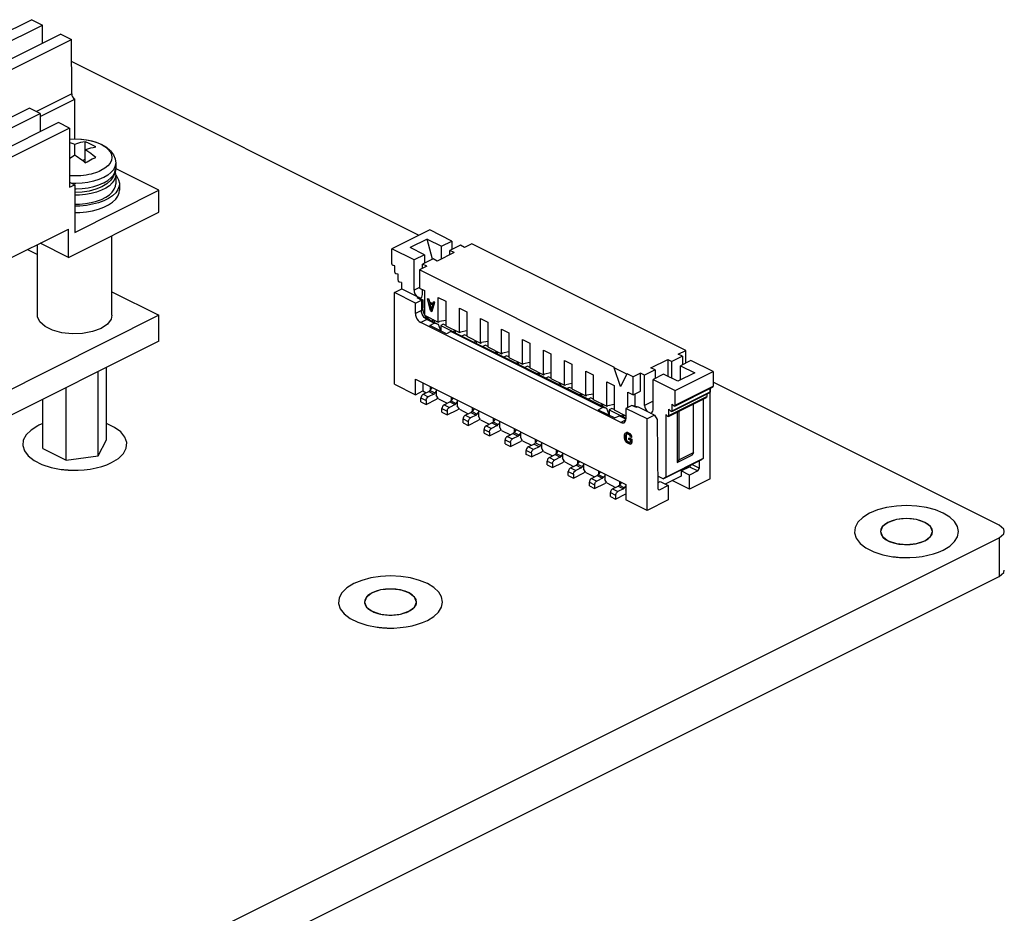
# Paper-space layout '005_EXP_CORICANT_PE_DRAWING_3_3' of a CAD drawing. Header units: millimetres. Extents: x 6 to 413, y 7 to 290.
# Tile 46 of 46: x 308 to 347, y 194 to 230. Entities that reach past the tile are written whole.
import ezdxf

# ---------------------------------------------------------------- set-up
doc = ezdxf.new("R2010")
doc.units = ezdxf.units.MM
doc.header["$LTSCALE"] = 23.1
for name, color, linetype in [('005_DW92_HI20GL20TY_C_BL495', 7, 'CONTINUOUS'), ('118200000988A_DW92_WLUM20_BL492', 7, 'CONTINUOUS'), ('124600000224H_HFM_M2P5X8X_BL500', 7, 'CONTINUOUS'), ('M2P5X17_BL488', 7, 'CONTINUOUS'), ('MAIN_PCB_BL436', 7, 'CONTINUOUS'), ('PCOM_B702_A__HEATSINK_BL467', 7, 'CONTINUOUS'), ('PCOM_B702_PCB_02_BL474', 7, 'CONTINUOUS')]:
    doc.layers.add(name, color=color, linetype=linetype)

# ---------------------------------------------------------------- blocks, each defined once
blk = doc.blocks.new('MAIN_PCB_BL436', base_point=(234.584, 209.281))
at = {"layer": 'MAIN_PCB_BL436', "color": 7, "linetype": 'Continuous'}
for p, q in [((323.84, 221.371), (309.832, 228.375)), ((347.215, 209.683), (335.686, 215.448)), ((236.355, 153.744), (347.215, 209.174)), ((347.215, 209.174), (347.215, 207.616)), ((236.355, 152.185), (347.215, 207.616))]:
    blk.add_line(p, q, dxfattribs=at)
at = {"layer": 'MAIN_PCB_BL436', "color": 4, "linetype": 'Continuous'}
for points in [[(308.476, 213.695), (308.199, 213.524), (308, 213.329), (307.886, 213.117), (307.863, 212.897), (307.932, 212.681), (308.089, 212.476), (308.329, 212.292), (308.639, 212.136), (309.007, 212.017), (309.417, 211.938)], [(308.679, 213.784), (308.644, 213.771), (308.61, 213.757), (308.577, 213.742), (308.544, 213.728), (308.512, 213.713), (308.476, 213.695)], [(311.445, 212.21), (311.722, 212.381), (311.924, 212.58), (312.037, 212.795), (312.056, 213.018), (311.981, 213.238), (311.815, 213.445), (311.565, 213.63), (311.242, 213.784)], [(309.417, 211.938), (309.46, 211.933), (309.502, 211.928), (309.545, 211.923), (309.589, 211.919), (309.632, 211.915), (309.676, 211.912)], [(309.676, 211.912), (309.697, 211.911), (309.719, 211.909), (309.748, 211.908), (309.77, 211.907), (309.792, 211.906), (309.823, 211.905)], [(310.099, 211.905), (310.346, 211.92), (310.588, 211.95), (310.827, 211.996), (311.048, 212.054), (311.253, 212.125), (311.445, 212.21)], [(309.823, 211.905), (309.867, 211.903), (309.911, 211.903), (309.955, 211.902), (310.006, 211.903), (310.05, 211.903), (310.099, 211.905)], [(344.967, 208.686), (345.227, 208.845), (345.42, 209.025), (345.54, 209.221), (345.582, 209.429), (345.542, 209.633), (345.423, 209.829), (345.231, 210.01), (344.967, 210.171), (344.65, 210.301), (344.289, 210.398), (343.897, 210.458), (343.482, 210.479), (343.074, 210.459), (342.681, 210.4), (342.32, 210.303), (341.997, 210.171)], [(341.997, 210.171), (341.72, 210.001), (341.521, 209.805), (341.408, 209.593), (341.385, 209.374), (341.453, 209.157), (341.611, 208.952), (341.85, 208.768), (342.16, 208.613), (342.528, 208.493), (342.938, 208.415)], [(344.226, 209.057), (344.357, 209.136), (344.454, 209.227), (344.514, 209.325), (344.535, 209.429), (344.515, 209.531), (344.455, 209.63), (344.359, 209.72), (344.226, 209.801), (344.067, 209.866), (343.886, 209.915), (343.69, 209.945), (343.482, 209.955), (343.277, 209.945), (343.08, 209.916), (342.899, 209.867), (342.737, 209.801)], [(342.737, 209.801), (342.603, 209.719), (342.503, 209.623), (342.445, 209.52), (342.429, 209.412), (342.458, 209.305), (342.529, 209.205), (342.641, 209.112), (342.788, 209.033), (342.965, 208.97)], [(342.965, 208.97), (343.174, 208.925), (343.397, 208.904), (343.625, 208.907), (343.845, 208.935), (344.049, 208.985), (344.226, 209.057)], [(342.938, 208.415), (342.981, 208.409), (343.024, 208.404), (343.067, 208.4), (343.11, 208.396), (343.153, 208.392), (343.197, 208.389)], [(343.197, 208.389), (343.218, 208.387), (343.24, 208.386), (343.269, 208.384), (343.291, 208.383), (343.313, 208.382), (343.344, 208.381)], [(343.344, 208.381), (343.388, 208.38), (343.432, 208.379), (343.476, 208.379), (343.527, 208.379), (343.571, 208.38), (343.62, 208.381)], [(343.62, 208.381), (343.867, 208.397), (344.109, 208.427), (344.348, 208.473), (344.569, 208.531), (344.774, 208.601), (344.967, 208.686)], [(324.173, 205.846), (324.434, 206.004), (324.627, 206.185), (324.747, 206.381), (324.788, 206.588), (324.748, 206.792), (324.63, 206.989), (324.438, 207.17), (324.173, 207.331), (323.857, 207.461), (323.496, 207.558), (323.104, 207.618), (322.688, 207.638), (322.281, 207.618), (321.888, 207.559), (321.526, 207.463), (321.204, 207.331)], [(321.204, 207.331), (320.927, 207.16), (320.728, 206.965), (320.614, 206.753), (320.591, 206.534), (320.66, 206.317), (320.817, 206.112), (321.056, 205.928), (321.367, 205.772), (321.735, 205.653), (322.145, 205.574)], [(321.946, 206.96), (321.857, 206.909), (321.779, 206.851), (321.719, 206.79), (321.674, 206.724), (321.648, 206.658), (321.638, 206.588)], [(323.738, 206.588), (323.719, 206.69), (323.66, 206.788), (323.564, 206.879), (323.432, 206.959), (323.273, 207.024), (323.093, 207.073), (322.897, 207.103), (322.689, 207.113), (322.485, 207.104), (322.289, 207.074), (322.108, 207.026), (321.946, 206.96)], [(321.638, 206.588), (321.641, 206.555), (321.647, 206.52), (321.659, 206.486), (321.674, 206.454), (321.694, 206.421), (321.718, 206.388)], [(321.718, 206.388), (321.745, 206.358), (321.778, 206.327), (321.815, 206.297), (321.853, 206.271), (321.897, 206.244), (321.945, 206.218)], [(323.431, 206.217), (323.476, 206.241), (323.52, 206.268), (323.561, 206.296), (323.596, 206.324), (323.629, 206.355), (323.658, 206.387)], [(323.658, 206.387), (323.682, 206.418), (323.702, 206.451), (323.718, 206.485), (323.729, 206.519), (323.736, 206.552), (323.738, 206.588)], [(321.945, 206.218), (321.98, 206.201), (322.015, 206.185), (322.053, 206.171), (322.091, 206.157), (322.131, 206.144), (322.173, 206.131)], [(322.173, 206.131), (322.189, 206.127), (322.209, 206.122), (322.228, 206.117), (322.245, 206.113), (322.265, 206.108), (322.286, 206.104)], [(322.286, 206.104), (322.348, 206.092), (322.414, 206.082), (322.482, 206.074), (322.547, 206.068), (322.617, 206.065), (322.688, 206.063)], [(322.688, 206.063), (322.754, 206.064), (322.823, 206.068), (322.892, 206.073), (322.956, 206.081), (323.023, 206.091), (323.089, 206.103)], [(323.089, 206.103), (323.149, 206.117), (323.211, 206.133), (323.27, 206.151), (323.327, 206.172), (323.381, 206.194), (323.431, 206.217)], [(322.145, 205.574), (322.188, 205.569), (322.23, 205.564), (322.273, 205.559), (322.317, 205.555), (322.36, 205.551), (322.403, 205.548)], [(322.827, 205.541), (323.074, 205.556), (323.316, 205.586), (323.555, 205.632), (323.776, 205.69), (323.981, 205.761), (324.173, 205.846)], [(322.403, 205.548), (322.425, 205.547), (322.447, 205.545), (322.476, 205.544), (322.498, 205.543), (322.52, 205.542), (322.551, 205.541)], [(322.551, 205.541), (322.595, 205.54), (322.639, 205.539), (322.683, 205.538), (322.734, 205.539), (322.778, 205.539), (322.827, 205.541)]]:
    blk.add_lwpolyline(points, dxfattribs=at)
at = {"layer": 'MAIN_PCB_BL436', "color": 7, "linetype": 'Continuous'}
for points in [[(344.532, 209.429), (344.452, 209.63), (344.224, 209.8), (343.883, 209.914), (343.482, 209.954), (343.08, 209.914), (342.739, 209.8)], [(342.739, 209.8), (342.512, 209.63), (342.432, 209.429)], [(347.425, 209.429), (347.402, 209.522), (347.215, 209.683)], [(342.432, 209.429), (342.512, 209.228), (342.739, 209.058), (343.08, 208.944), (343.482, 208.904), (343.883, 208.944), (344.224, 209.058)], [(344.224, 209.058), (344.452, 209.228), (344.532, 209.429)], [(347.215, 209.174), (347.402, 209.336), (347.425, 209.429)], [(347.215, 207.616), (347.402, 207.777), (347.425, 207.87)], [(321.946, 206.96), (321.718, 206.789), (321.638, 206.588)], [(323.738, 206.588), (323.659, 206.789), (323.431, 206.96), (323.09, 207.074), (322.688, 207.113), (322.287, 207.074), (321.946, 206.96)], [(321.638, 206.588), (321.718, 206.388), (321.946, 206.217), (322.287, 206.103), (322.688, 206.063), (323.09, 206.103), (323.431, 206.217)], [(323.431, 206.217), (323.659, 206.388), (323.738, 206.588)]]:
    blk.add_lwpolyline(points, dxfattribs=at)
blk = doc.blocks.new('PCOM_B702_A__HEATSINK_BL467', base_point=(273.05, 223.585))
at = {"layer": 'PCOM_B702_A__HEATSINK_BL467', "color": 7, "linetype": 'Continuous'}
for p, q in [((308.225, 230.066), (305.383, 228.645)), ((305.813, 228.43), (308.656, 229.851)), ((308.225, 230.066), (308.656, 229.851)), ((308.659, 229.111), (308.656, 229.851)), ((309.397, 229.48), (306.555, 228.059)), ((309.397, 229.48), (309.828, 229.265)), ((306.985, 227.844), (309.828, 229.265)), ((309.837, 227.077), (309.828, 229.265)), ((309.837, 227.077), (308.414, 226.366)), ((308.567, 226.164), (309.961, 226.861)), ((309.961, 225.263), (309.961, 226.861)), ((308.136, 226.505), (304.36, 224.617)), ((304.79, 224.402), (308.566, 226.29)), ((308.566, 226.29), (308.136, 226.505)), ((308.566, 226.29), (308.569, 225.55)), ((309.308, 225.919), (305.532, 224.031)), ((309.748, 225.699), (309.308, 225.919)), ((309.748, 225.699), (305.972, 223.811)), ((309.748, 225.699), (309.748, 223.308)), ((313.355, 223.189), (311.606, 224.063)), ((309.748, 223.52), (309.961, 223.414)), ((309.748, 223.308), (309.961, 223.414)), ((309.961, 223.414), (309.961, 221.492)), ((309.961, 221.492), (313.355, 223.189)), ((313.355, 222.306), (313.355, 223.189)), ((309.706, 220.481), (313.355, 222.306)), ((276.698, 205.12), (309.706, 221.624)), ((309.706, 220.481), (309.706, 221.624)), ((309.706, 220.481), (308.563, 221.053)), ((311.461, 218.149), (311.461, 221.358)), ((308.461, 218.149), (308.461, 221.002))]:
    blk.add_line(p, q, dxfattribs=at)
for points in [[(309.837, 227.077), (309.847, 227.014), (309.874, 226.951), (309.913, 226.898), (309.961, 226.861)], [(311.021, 217.618), (310.678, 217.49), (310.278, 217.416), (309.856, 217.4), (309.441, 217.445), (309.066, 217.547), (308.764, 217.696), (308.558, 217.883), (308.465, 218.091), (308.461, 218.148)], [(311.46, 218.149), (311.428, 217.993), (311.279, 217.791), (311.021, 217.618)]]:
    blk.add_lwpolyline(points, dxfattribs=at)
blk = doc.blocks.new('PCOM_B702_PCB_02_BL474', base_point=(273.05, 208.878))
at = {"layer": 'PCOM_B702_PCB_02_BL474', "color": 7, "linetype": 'Continuous'}
for p, q in [((308.055, 220.799), (308.461, 220.596)), ((232.744, 218.149), (234.639, 219.096)), ((311.461, 219.096), (313.355, 218.149)), ((232.744, 217.109), (232.744, 218.149)), ((273.05, 197.996), (232.744, 218.149)), ((313.355, 218.149), (273.05, 197.996)), ((313.355, 217.109), (313.355, 218.149)), ((273.05, 196.957), (232.744, 217.109)), ((313.355, 217.109), (273.05, 196.957)), ((273.05, 196.957), (273.05, 197.996))]:
    blk.add_line(p, q, dxfattribs=at)
blk = doc.blocks.new('M2P5X17_BL488', base_point=(310.754, 223.777))
at = {"layer": 'M2P5X17_BL488', "color": 7, "linetype": 'Continuous'}
for p, q in [((309.961, 224.614), (309.961, 225.038)), ((310.385, 224.297), (310.385, 225.146)), ((309.748, 224.469), (309.759, 224.477)), ((310.275, 224.39), (310.385, 224.445)), ((310.335, 224.34), (310.385, 224.297)), ((310.526, 224.38), (310.597, 224.417)), ((311.383, 224.283), (311.293, 224.175)), ((311.611, 224.288), (311.611, 224.072)), ((311.018, 223.986), (311.008, 223.982)), ((311.611, 224.072), (311.59, 223.912)), ((311.127, 223.705), (311.116, 223.7)), ((311.12, 223.485), (311.127, 223.489)), ((311.611, 223.802), (311.611, 223.449)), ((311.761, 223.449), (311.761, 223.189)), ((311.049, 223.327), (310.806, 223.227)), ((311.038, 223.187), (310.839, 223.114))]:
    blk.add_line(p, q, dxfattribs=at)
for points in [[(309.748, 225.253), (309.947, 225.263), (310.233, 225.251), (310.513, 225.211), (310.778, 225.143), (311.023, 225.047), (311.236, 224.923), (311.405, 224.777), (311.522, 224.618), (311.589, 224.455), (311.611, 224.288)], [(309.748, 225.255), (309.971, 225.263), (310.204, 225.253), (310.432, 225.225), (310.647, 225.18), (310.846, 225.118)], [(309.961, 225.038), (309.893, 225.063), (309.817, 225.087), (309.748, 225.105)], [(310.385, 225.146), (310.283, 225.13), (310.19, 225.11), (310.105, 225.087), (310.028, 225.063), (309.961, 225.038)], [(310.809, 224.934), (310.703, 224.997), (310.597, 225.053), (310.491, 225.103), (310.385, 225.146)], [(310.846, 225.118), (311.023, 225.042), (311.175, 224.952), (311.296, 224.852), (311.385, 224.744), (311.439, 224.63), (311.456, 224.514), (311.438, 224.397), (311.383, 224.283)], [(309.759, 224.477), (309.863, 224.55), (309.961, 224.614)], [(309.961, 224.614), (310.032, 224.568), (310.101, 224.521)], [(310.385, 224.826), (310.452, 224.85), (310.529, 224.875), (310.614, 224.898), (310.708, 224.918), (310.809, 224.934)], [(310.809, 224.51), (310.708, 224.595), (310.614, 224.669), (310.529, 224.731), (310.452, 224.783), (310.385, 224.826)], [(310.101, 224.521), (310.165, 224.475), (310.226, 224.429), (310.282, 224.384), (310.335, 224.34)], [(310.385, 224.297), (310.455, 224.34), (310.526, 224.38)], [(310.597, 224.417), (310.668, 224.451), (310.739, 224.482), (310.809, 224.51)], [(311.611, 224.288), (311.609, 224.256), (311.581, 224.134), (311.517, 224.015), (311.419, 223.902)], [(311.008, 223.982), (310.942, 223.951), (310.873, 223.923), (310.793, 223.894), (310.709, 223.868), (310.617, 223.843), (310.521, 223.822), (310.419, 223.803), (310.314, 223.789), (310.205, 223.777), (310.093, 223.77), (309.98, 223.768), (309.867, 223.769), (309.754, 223.775), (309.748, 223.775)], [(311.293, 224.175), (311.17, 224.075), (311.018, 223.987)], [(311.59, 223.912), (311.527, 223.752), (311.416, 223.596), (311.254, 223.45), (311.049, 223.327)], [(311.127, 223.489), (311.288, 223.582), (311.419, 223.686), (311.517, 223.799), (311.581, 223.918), (311.609, 224.04), (311.611, 224.072)], [(311.419, 223.902), (311.288, 223.798), (311.127, 223.705)], [(311.592, 223.922), (311.609, 223.843), (311.611, 223.812)], [(311.116, 223.7), (310.928, 223.62), (310.719, 223.556), (310.493, 223.507), (310.255, 223.477), (310.01, 223.464), (309.855, 223.467)], [(309.961, 223.249), (310.014, 223.248), (310.259, 223.261), (310.497, 223.292), (310.723, 223.341), (310.932, 223.405), (311.12, 223.485)], [(309.961, 222.625), (310.145, 222.629), (310.388, 222.652), (310.62, 222.692), (310.838, 222.75), (311.036, 222.823), (311.211, 222.91), (311.357, 223.009), (311.472, 223.118), (311.554, 223.234), (311.6, 223.355), (311.611, 223.449)], [(311.761, 223.449), (311.749, 223.348), (311.699, 223.216), (311.61, 223.089), (311.485, 222.97), (311.325, 222.862), (311.135, 222.767), (310.919, 222.687), (310.682, 222.624), (310.428, 222.58), (310.164, 222.554), (309.961, 222.551)], [(311.611, 223.812), (311.6, 223.72), (311.554, 223.599), (311.473, 223.483), (311.358, 223.374), (311.212, 223.275), (311.038, 223.187)], [(311.605, 223.808), (311.66, 223.746), (311.729, 223.616), (311.759, 223.482), (311.761, 223.449)], [(310.806, 223.227), (310.54, 223.155), (310.26, 223.112), (309.974, 223.097), (309.961, 223.098)], [(310.839, 223.114), (310.622, 223.056), (310.389, 223.016), (310.147, 222.993), (309.961, 222.989)], [(310.68, 222.364), (310.918, 222.427), (311.134, 222.506), (311.324, 222.601), (311.484, 222.71), (311.61, 222.828), (311.699, 222.955), (311.749, 223.087), (311.761, 223.189)], [(309.961, 222.291), (310.162, 222.295), (310.427, 222.32), (310.68, 222.364)]]:
    blk.add_lwpolyline(points, dxfattribs=at)
blk = doc.blocks.new('118200000988A_DW92_WLUM20_BL492', base_point=(329.205, 214.748))
at = {"layer": '118200000988A_DW92_WLUM20_BL492', "color": 7, "linetype": 'Continuous'}
for p, q in [((322.841, 219.062), (323.149, 219.215)), ((322.841, 215.372), (322.841, 219.062)), ((323.69, 218.637), (322.841, 219.062)), ((323.149, 219.215), (323.819, 218.88)), ((323.69, 218.637), (323.934, 218.759)), ((323.756, 218.848), (323.819, 218.88)), ((323.883, 218.822), (323.756, 218.848)), ((323.934, 218.759), (323.756, 218.848)), ((323.819, 218.88), (323.851, 218.829)), ((323.883, 218.822), (323.987, 218.77)), ((323.934, 218.759), (323.987, 218.77)), ((323.934, 218.759), (323.934, 218.344)), ((323.987, 218.77), (323.987, 218.444)), ((323.69, 218.222), (323.69, 218.637)), ((323.934, 218.344), (323.69, 218.222)), ((323.987, 218.444), (323.934, 218.344)), ((323.997, 218.348), (323.987, 218.444)), ((324.146, 217.978), (323.902, 217.856)), ((324.146, 217.978), (324.273, 217.951)), ((324.448, 217.827), (324.146, 217.978)), ((324.273, 217.951), (324.617, 217.779)), ((331.963, 213.825), (323.902, 217.856)), ((324.267, 217.737), (324.448, 217.827)), ((324.937, 217.402), (324.267, 217.737)), ((324.617, 217.779), (324.448, 217.827)), ((324.697, 217.569), (324.617, 217.779)), ((324.65, 217.546), (324.697, 217.569)), ((324.697, 217.569), (324.697, 217.522)), ((325.117, 217.492), (324.937, 217.402)), ((325.117, 217.492), (325.202, 217.487)), ((331.236, 214.433), (325.117, 217.492)), ((331.406, 214.385), (325.202, 217.487)), ((323.69, 215.572), (332.175, 211.329)), ((323.69, 214.948), (323.69, 215.572)), ((322.841, 215.372), (323.69, 214.948)), ((323.69, 214.948), (323.987, 215.097)), ((323.987, 215.423), (323.987, 215.097)), ((323.987, 215.097), (324.123, 215.028)), ((324.358, 215.237), (324.274, 215.123)), ((324.274, 215.123), (324.486, 215.016)), ((324.292, 215.147), (324.292, 215.27)), ((324.53, 215.152), (324.53, 214.929)), ((335.569, 211.554), (335.569, 215.202)), ((323.912, 214.819), (324.125, 214.713)), ((323.912, 214.663), (323.912, 214.819)), ((323.997, 214.966), (324.225, 215.079)), ((323.997, 214.966), (324.209, 214.859)), ((324.125, 214.557), (324.537, 214.763)), ((324.125, 214.713), (324.125, 214.557)), ((324.437, 214.973), (324.209, 214.859)), ((324.225, 215.079), (324.437, 214.973)), ((324.486, 215.016), (324.53, 215.076)), ((324.615, 214.783), (324.53, 214.929)), ((324.615, 214.783), (324.972, 214.604)), ((325.207, 214.813), (325.122, 214.698)), ((325.122, 214.698), (325.334, 214.592)), ((325.141, 214.723), (325.141, 214.846)), ((325.378, 214.727), (325.378, 214.505)), ((323.912, 214.663), (324.125, 214.557)), ((324.761, 214.395), (324.973, 214.289)), ((324.761, 214.239), (324.761, 214.395)), ((324.846, 214.541), (325.074, 214.655)), ((324.846, 214.541), (325.058, 214.435)), ((324.973, 214.133), (325.385, 214.339)), ((325.286, 214.549), (325.058, 214.435)), ((325.074, 214.655), (325.286, 214.549)), ((325.334, 214.592), (325.378, 214.652)), ((325.463, 214.358), (325.378, 214.505)), ((325.463, 214.358), (325.82, 214.18)), ((326.055, 214.389), (325.971, 214.274)), ((325.989, 214.299), (325.989, 214.422)), ((326.227, 214.303), (326.227, 214.08)), ((331.056, 214.343), (331.236, 214.433)), ((331.056, 214.343), (331.725, 214.008)), ((331.406, 214.385), (331.236, 214.433)), ((331.486, 214.175), (331.406, 214.385)), ((332.419, 214.517), (332.175, 214.395)), ((333.024, 213.97), (332.175, 214.395)), ((332.175, 214.395), (332.175, 213.979)), ((332.62, 214.454), (332.419, 214.517)), ((332.597, 214.428), (332.419, 214.517)), ((332.661, 214.459), (332.597, 214.428)), ((332.634, 214.446), (332.62, 214.454)), ((333.331, 214.124), (332.661, 214.459)), ((324.761, 214.239), (324.973, 214.133)), ((324.973, 214.289), (324.973, 214.133)), ((325.61, 213.971), (325.822, 213.865)), ((325.61, 213.815), (325.61, 213.971)), ((325.694, 214.117), (325.922, 214.231)), ((325.694, 214.117), (325.907, 214.011)), ((325.822, 213.709), (326.234, 213.915)), ((326.134, 214.125), (325.907, 214.011)), ((325.922, 214.231), (326.134, 214.125)), ((325.971, 214.274), (326.183, 214.168)), ((326.183, 214.168), (326.227, 214.227)), ((326.312, 213.934), (326.227, 214.08)), ((326.312, 213.934), (326.669, 213.756)), ((326.904, 213.964), (326.819, 213.85)), ((326.838, 213.875), (326.838, 213.998)), ((331.486, 214.175), (331.438, 214.151)), ((331.486, 214.128), (331.486, 214.175)), ((331.725, 214.008), (331.905, 214.098)), ((331.905, 214.098), (331.99, 214.093)), ((332.173, 213.964), (331.905, 214.098)), ((332.169, 213.928), (331.963, 213.825)), ((331.99, 214.093), (332.175, 214)), ((333.331, 214.124), (333.024, 213.97)), ((333.024, 210.281), (333.024, 213.97)), ((333.331, 214.124), (333.437, 213.952)), ((333.437, 213.952), (333.457, 211.148)), ((325.61, 213.815), (325.822, 213.709)), ((325.822, 213.865), (325.822, 213.709)), ((326.458, 213.546), (326.67, 213.44)), ((326.458, 213.39), (326.458, 213.546)), ((326.543, 213.693), (326.771, 213.807)), ((326.543, 213.693), (326.755, 213.587)), ((326.983, 213.701), (326.755, 213.587)), ((326.771, 213.807), (326.983, 213.701)), ((326.819, 213.85), (327.032, 213.744)), ((327.032, 213.744), (327.075, 213.803)), ((327.075, 213.879), (327.075, 213.656)), ((327.16, 213.51), (327.075, 213.656)), ((327.16, 213.51), (327.517, 213.331)), ((327.752, 213.54), (327.668, 213.425)), ((327.686, 213.45), (327.686, 213.573)), ((326.458, 213.39), (326.67, 213.284)), ((326.67, 213.284), (327.082, 213.49)), ((326.67, 213.44), (326.67, 213.284)), ((327.307, 213.122), (327.519, 213.016)), ((327.307, 212.966), (327.307, 213.122)), ((327.391, 213.268), (327.619, 213.382)), ((327.391, 213.268), (327.604, 213.162)), ((327.831, 213.276), (327.604, 213.162)), ((327.619, 213.382), (327.831, 213.276)), ((327.668, 213.425), (327.88, 213.319)), ((327.88, 213.319), (327.924, 213.379)), ((327.924, 213.455), (327.924, 213.232)), ((328.009, 213.086), (327.924, 213.232)), ((328.601, 213.116), (328.516, 213.001)), ((328.535, 213.026), (328.535, 213.149)), ((332.122, 213.323), (332.129, 213.364)), ((332.122, 213.19), (332.122, 213.323)), ((332.129, 213.143), (332.122, 213.19)), ((332.129, 213.364), (332.143, 213.392)), ((332.143, 213.1), (332.129, 213.143)), ((332.143, 213.392), (332.171, 213.413)), ((332.171, 213.334), (332.164, 213.302)), ((332.164, 213.302), (332.186, 213.313)), ((332.164, 213.302), (332.164, 213.169)), ((332.164, 213.169), (332.186, 213.18)), ((332.164, 213.169), (332.171, 213.13)), ((332.171, 213.413), (332.193, 213.424)), ((332.171, 213.413), (332.2, 213.417)), ((332.186, 213.353), (332.171, 213.334)), ((332.171, 213.334), (332.193, 213.344)), ((332.171, 213.13), (332.193, 213.141)), ((332.171, 213.13), (332.186, 213.097)), ((332.207, 213.36), (332.186, 213.353)), ((332.186, 213.313), (332.193, 213.344)), ((332.186, 213.313), (332.186, 213.18)), ((332.193, 213.141), (332.186, 213.18)), ((332.186, 213.097), (332.207, 213.107)), ((332.221, 213.428), (332.193, 213.424)), ((332.193, 213.344), (332.203, 213.359)), ((332.207, 213.107), (332.193, 213.141)), ((332.2, 213.417), (332.221, 213.428)), ((332.2, 213.417), (332.235, 213.408)), ((332.235, 213.355), (332.207, 213.36)), ((332.228, 213.079), (332.207, 213.107)), ((332.256, 213.419), (332.221, 213.428)), ((332.235, 213.408), (332.256, 213.419)), ((332.235, 213.408), (332.299, 213.376)), ((332.299, 213.323), (332.235, 213.355)), ((332.256, 213.419), (332.32, 213.387)), ((332.292, 213.194), (332.313, 213.205)), ((332.292, 213.194), (332.398, 213.141)), ((332.292, 213.141), (332.292, 213.194)), ((332.355, 213.109), (332.292, 213.141)), ((332.299, 213.376), (332.32, 213.387)), ((332.299, 213.376), (332.334, 213.35)), ((332.327, 213.3), (332.299, 213.323)), ((332.313, 213.205), (332.419, 213.152)), ((332.355, 213.36), (332.32, 213.387)), ((332.348, 213.272), (332.327, 213.3)), ((332.334, 213.35), (332.355, 213.36)), ((332.334, 213.35), (332.362, 213.318)), ((332.355, 213.242), (332.348, 213.272)), ((332.384, 213.329), (332.355, 213.36)), ((332.398, 213.221), (332.355, 213.242)), ((332.355, 213.038), (332.355, 213.109)), ((332.362, 213.318), (332.384, 213.329)), ((332.362, 213.318), (332.391, 213.268)), ((332.412, 213.279), (332.384, 213.329)), ((332.391, 213.268), (332.412, 213.279)), ((332.391, 213.268), (332.398, 213.221)), ((332.398, 213.221), (332.419, 213.231)), ((332.419, 213.152), (332.398, 213.141)), ((332.398, 213.141), (332.398, 213.008)), ((332.419, 213.231), (332.412, 213.279)), ((332.419, 213.152), (332.419, 213.019)), ((327.307, 212.966), (327.519, 212.86)), ((327.519, 212.86), (327.931, 213.066)), ((327.519, 213.016), (327.519, 212.86)), ((328.009, 213.086), (328.366, 212.907)), ((328.24, 212.844), (328.468, 212.958)), ((328.452, 212.738), (328.24, 212.844)), ((328.68, 212.852), (328.452, 212.738)), ((328.68, 212.852), (328.468, 212.958)), ((328.729, 212.895), (328.516, 213.001)), ((328.729, 212.895), (328.772, 212.955)), ((328.772, 213.03), (328.772, 212.808)), ((328.857, 212.661), (328.772, 212.808)), ((329.383, 212.602), (329.383, 212.725)), ((332.171, 213.051), (332.143, 213.1)), ((332.2, 213.019), (332.171, 213.051)), ((332.186, 213.097), (332.207, 213.068)), ((332.235, 212.992), (332.2, 213.019)), ((332.207, 213.068), (332.228, 213.079)), ((332.207, 213.068), (332.235, 213.045)), ((332.256, 213.056), (332.228, 213.079)), ((332.235, 213.045), (332.256, 213.056)), ((332.235, 213.045), (332.299, 213.014)), ((332.299, 212.961), (332.235, 212.992)), ((332.256, 213.056), (332.32, 213.024)), ((332.299, 213.014), (332.32, 213.024)), ((332.299, 213.014), (332.327, 213.008)), ((332.334, 212.952), (332.299, 212.961)), ((332.348, 213.019), (332.32, 213.024)), ((332.327, 213.008), (332.348, 213.019)), ((332.327, 213.008), (332.348, 213.015)), ((332.362, 212.955), (332.334, 212.952)), ((332.348, 213.015), (332.355, 213.038)), ((332.391, 212.977), (332.362, 212.955)), ((332.362, 212.955), (332.384, 212.966)), ((332.384, 212.966), (332.412, 212.987)), ((332.398, 213.008), (332.391, 212.977)), ((332.391, 212.977), (332.412, 212.987)), ((332.398, 213.008), (332.419, 213.019)), ((332.412, 212.987), (332.419, 213.019)), ((328.367, 212.592), (328.155, 212.698)), ((328.155, 212.542), (328.155, 212.698)), ((328.367, 212.436), (328.155, 212.542)), ((328.367, 212.436), (328.779, 212.642)), ((328.367, 212.592), (328.367, 212.436)), ((328.857, 212.661), (329.214, 212.483)), ((329.089, 212.42), (329.316, 212.534)), ((329.089, 212.42), (329.301, 212.314)), ((329.528, 212.428), (329.301, 212.314)), ((329.316, 212.534), (329.528, 212.428)), ((329.45, 212.692), (329.365, 212.577)), ((329.365, 212.577), (329.577, 212.471)), ((329.577, 212.471), (329.621, 212.53)), ((329.621, 212.606), (329.621, 212.383)), ((329.706, 212.237), (329.621, 212.383)), ((329.004, 212.274), (329.216, 212.168)), ((329.004, 212.118), (329.004, 212.274)), ((329.004, 212.118), (329.216, 212.012)), ((329.216, 212.012), (329.628, 212.218)), ((329.216, 212.168), (329.216, 212.012)), ((329.706, 212.237), (330.063, 212.059)), ((329.937, 211.996), (330.165, 212.11)), ((329.937, 211.996), (330.149, 211.89)), ((330.377, 212.004), (330.149, 211.89)), ((330.165, 212.11), (330.377, 212.004)), ((330.298, 212.267), (330.214, 212.153)), ((330.214, 212.153), (330.426, 212.047)), ((330.232, 212.178), (330.232, 212.301)), ((330.426, 212.047), (330.469, 212.106)), ((330.469, 212.182), (330.469, 211.959)), ((330.554, 211.813), (330.469, 211.959)), ((334.4, 211.872), (334.74, 212.042)), ((334.773, 212.099), (334.74, 212.042)), ((334.74, 212.042), (335.071, 211.877)), ((334.842, 212.133), (335.135, 211.987)), ((335.071, 211.877), (335.135, 211.987)), ((335.135, 211.987), (335.138, 212.281)), ((329.852, 211.849), (330.064, 211.743)), ((329.852, 211.693), (329.852, 211.849)), ((329.852, 211.693), (330.064, 211.587)), ((330.064, 211.587), (330.476, 211.793)), ((330.064, 211.743), (330.064, 211.587)), ((330.554, 211.813), (330.911, 211.634)), ((330.786, 211.571), (331.013, 211.685)), ((330.786, 211.571), (330.998, 211.465)), ((331.226, 211.579), (330.998, 211.465)), ((331.013, 211.685), (331.226, 211.579)), ((331.147, 211.843), (331.062, 211.728)), ((331.062, 211.728), (331.274, 211.622)), ((331.08, 211.753), (331.08, 211.876)), ((331.274, 211.622), (331.318, 211.682)), ((331.318, 211.757), (331.318, 211.535)), ((331.403, 211.388), (331.318, 211.535)), ((334.4, 211.664), (333.76, 211.344)), ((334.731, 211.707), (334.4, 211.872)), ((334.4, 211.872), (334.4, 211.664)), ((335.071, 211.877), (334.731, 211.707)), ((334.731, 211.135), (334.731, 211.707)), ((335.569, 211.554), (334.731, 211.135)), ((330.701, 211.425), (330.913, 211.319)), ((330.701, 211.269), (330.701, 211.425)), ((330.701, 211.269), (330.913, 211.163)), ((330.913, 211.163), (331.325, 211.369)), ((330.913, 211.319), (330.913, 211.163)), ((331.403, 211.388), (331.76, 211.21)), ((331.634, 211.147), (331.862, 211.261)), ((331.634, 211.147), (331.846, 211.041)), ((332.074, 211.155), (331.846, 211.041)), ((331.862, 211.261), (332.074, 211.155)), ((331.995, 211.419), (331.911, 211.304)), ((331.911, 211.304), (332.123, 211.198)), ((331.929, 211.329), (331.929, 211.452)), ((332.123, 211.198), (332.167, 211.258)), ((332.167, 211.333), (332.167, 211.111)), ((332.175, 211.329), (332.175, 210.705)), ((333.455, 211.4), (333.552, 211.448)), ((333.457, 211.148), (333.521, 211.102)), ((333.883, 211.282), (333.521, 211.102)), ((333.552, 211.448), (333.883, 211.282)), ((333.883, 211.282), (333.883, 210.711)), ((334.731, 211.135), (334.037, 211.482)), ((331.549, 211.001), (331.761, 210.895)), ((331.549, 210.845), (331.549, 211.001)), ((331.549, 210.845), (331.761, 210.739)), ((331.761, 210.739), (332.173, 210.945)), ((331.761, 210.895), (331.761, 210.739)), ((332.175, 211.096), (332.167, 211.111)), ((333.024, 210.281), (332.175, 210.705)), ((333.883, 210.711), (333.024, 210.281))]:
    blk.add_line(p, q, dxfattribs=at)
for points in [[(324.146, 217.978), (324.091, 218.014), (324.04, 218.066), (323.996, 218.129), (323.962, 218.199), (323.941, 218.273), (323.934, 218.344)], [(324.061, 218.176), (324.026, 218.25), (323.997, 218.348)], [(323.69, 218.222), (323.697, 218.151), (323.718, 218.077), (323.752, 218.007), (323.796, 217.944), (323.847, 217.892), (323.902, 217.856)], [(324.273, 217.951), (324.199, 218), (324.13, 218.07), (324.082, 218.139)], [(324.274, 215.123), (324.259, 215.105), (324.242, 215.09), (324.225, 215.079)], [(323.997, 214.966), (323.971, 214.947), (323.947, 214.921), (323.929, 214.888), (323.917, 214.853), (323.912, 214.819)], [(324.125, 214.713), (324.129, 214.747), (324.141, 214.782), (324.16, 214.815), (324.183, 214.841), (324.209, 214.859)], [(324.437, 214.973), (324.454, 214.984), (324.471, 214.999), (324.486, 215.016)], [(324.596, 214.815), (324.579, 214.795), (324.558, 214.777), (324.537, 214.763)], [(325.122, 214.698), (325.107, 214.68), (325.091, 214.666), (325.074, 214.655)], [(324.846, 214.541), (324.82, 214.523), (324.796, 214.496), (324.777, 214.464), (324.765, 214.429), (324.761, 214.395)], [(324.973, 214.289), (324.977, 214.323), (324.989, 214.358), (325.008, 214.39), (325.032, 214.417), (325.058, 214.435)], [(325.286, 214.549), (325.303, 214.56), (325.319, 214.574), (325.334, 214.592)], [(325.444, 214.391), (325.427, 214.371), (325.407, 214.352), (325.385, 214.339)], [(325.694, 214.117), (325.668, 214.099), (325.644, 214.072), (325.626, 214.04), (325.614, 214.005), (325.61, 213.971)], [(325.822, 213.865), (325.826, 213.899), (325.838, 213.934), (325.857, 213.966), (325.88, 213.993), (325.907, 214.011)], [(325.971, 214.274), (325.956, 214.256), (325.939, 214.242), (325.922, 214.231)], [(326.134, 214.125), (326.151, 214.136), (326.168, 214.15), (326.183, 214.168)], [(326.293, 213.967), (326.276, 213.946), (326.255, 213.928), (326.234, 213.915)], [(332.097, 213.817), (332.113, 213.826), (332.147, 213.863), (332.168, 213.915), (332.175, 213.979)], [(326.543, 213.693), (326.517, 213.674), (326.493, 213.648), (326.474, 213.616), (326.462, 213.581), (326.458, 213.546)], [(326.67, 213.44), (326.674, 213.475), (326.686, 213.51), (326.705, 213.542), (326.729, 213.568), (326.755, 213.587)], [(326.819, 213.85), (326.804, 213.832), (326.788, 213.817), (326.771, 213.807)], [(326.983, 213.701), (327, 213.711), (327.016, 213.726), (327.032, 213.744)], [(327.141, 213.542), (327.124, 213.522), (327.104, 213.504), (327.082, 213.49)], [(331.963, 213.825), (332.018, 213.807), (332.069, 213.807), (332.097, 213.817)], [(327.391, 213.268), (327.365, 213.25), (327.342, 213.224), (327.323, 213.191), (327.311, 213.156), (327.307, 213.122)], [(327.519, 213.016), (327.523, 213.05), (327.535, 213.085), (327.554, 213.118), (327.577, 213.144), (327.604, 213.162)], [(327.668, 213.425), (327.653, 213.408), (327.636, 213.393), (327.619, 213.382)], [(327.831, 213.276), (327.849, 213.287), (327.865, 213.302), (327.88, 213.319)], [(327.99, 213.118), (327.973, 213.098), (327.952, 213.08), (327.931, 213.066)], [(328.24, 212.844), (328.214, 212.826), (328.19, 212.799), (328.171, 212.767), (328.159, 212.732), (328.155, 212.698)], [(328.367, 212.592), (328.371, 212.626), (328.383, 212.661), (328.402, 212.693), (328.426, 212.72), (328.452, 212.738)], [(328.516, 213.001), (328.501, 212.983), (328.485, 212.969), (328.468, 212.958)], [(328.68, 212.852), (328.697, 212.863), (328.714, 212.877), (328.729, 212.895)], [(328.838, 212.694), (328.821, 212.674), (328.801, 212.655), (328.779, 212.642)], [(329.089, 212.42), (329.062, 212.402), (329.039, 212.375), (329.02, 212.343), (329.008, 212.308), (329.004, 212.274)], [(329.216, 212.168), (329.22, 212.202), (329.232, 212.237), (329.251, 212.269), (329.274, 212.296), (329.301, 212.314)], [(329.365, 212.577), (329.35, 212.559), (329.333, 212.545), (329.316, 212.534)], [(329.528, 212.428), (329.546, 212.438), (329.562, 212.453), (329.577, 212.471)], [(329.687, 212.27), (329.67, 212.249), (329.649, 212.231), (329.628, 212.218)], [(329.937, 211.996), (329.911, 211.977), (329.887, 211.951), (329.868, 211.919), (329.856, 211.884), (329.852, 211.849)], [(330.214, 212.153), (330.198, 212.135), (330.182, 212.12), (330.165, 212.11)], [(330.377, 212.004), (330.394, 212.014), (330.411, 212.029), (330.426, 212.047)], [(330.064, 211.743), (330.068, 211.778), (330.081, 211.812), (330.099, 211.845), (330.123, 211.871), (330.149, 211.89)], [(330.535, 211.845), (330.518, 211.825), (330.498, 211.807), (330.476, 211.793)], [(330.786, 211.571), (330.759, 211.553), (330.736, 211.527), (330.717, 211.494), (330.705, 211.459), (330.701, 211.425)], [(331.062, 211.728), (331.047, 211.711), (331.031, 211.696), (331.013, 211.685)], [(331.226, 211.579), (331.243, 211.59), (331.259, 211.605), (331.274, 211.622)], [(330.913, 211.319), (330.917, 211.353), (330.929, 211.388), (330.948, 211.421), (330.971, 211.447), (330.998, 211.465)], [(331.384, 211.421), (331.367, 211.401), (331.346, 211.383), (331.325, 211.369)], [(331.634, 211.147), (331.608, 211.129), (331.584, 211.102), (331.565, 211.07), (331.553, 211.035), (331.549, 211.001)], [(331.911, 211.304), (331.896, 211.286), (331.879, 211.272), (331.862, 211.261)], [(332.074, 211.155), (332.091, 211.166), (332.108, 211.18), (332.123, 211.198)], [(331.761, 210.895), (331.766, 210.929), (331.778, 210.964), (331.796, 210.996), (331.82, 211.023), (331.846, 211.041)]]:
    blk.add_lwpolyline(points, dxfattribs=at)
blk = doc.blocks.new('005_DW92_HI20GL20TY_C_BL495', base_point=(329.216, 216.573))
at = {"layer": '005_DW92_HI20GL20TY_C_BL495', "color": 7, "linetype": 'Continuous'}
for p, q in [((324.273, 221.588), (322.746, 220.824)), ((325.164, 221.142), (324.273, 221.588)), ((324.164, 221.218), (323.485, 220.879)), ((324.164, 221.218), (324.74, 220.93)), ((324.373, 220.408), (324.164, 221.218)), ((324.74, 220.93), (325.164, 221.142)), ((325.164, 221.142), (325.164, 220.803)), ((322.746, 220.228), (322.746, 220.824)), ((323.637, 220.379), (322.746, 220.824)), ((324.061, 220.591), (323.485, 220.879)), ((325.249, 220.676), (324.57, 220.336)), ((324.74, 220.421), (324.74, 220.93)), ((325.503, 220.973), (325.079, 220.761)), ((325.249, 220.676), (325.079, 220.761)), ((325.079, 220.591), (325.079, 220.761)), ((325.673, 220.888), (325.503, 220.973)), ((325.97, 221.036), (325.673, 220.888)), ((334.583, 216.73), (325.97, 221.036)), ((324.061, 220.591), (323.637, 220.379)), ((323.637, 219.158), (323.637, 220.379)), ((324.4, 220.421), (323.976, 220.209)), ((324.061, 220.591), (324.061, 220.251)), ((324.57, 220.336), (324.4, 220.421)), ((322.865, 220.147), (322.803, 220.151)), ((322.865, 219.891), (322.865, 220.147)), ((324.146, 220.124), (323.849, 219.976)), ((323.849, 219.976), (323.849, 219.248)), ((331.719, 216.041), (323.849, 219.976)), ((323.976, 220.039), (323.976, 220.209)), ((324.146, 220.124), (323.976, 220.209)), ((323, 219.809), (322.921, 219.814)), ((323, 219.559), (323, 219.809)), ((323.128, 219.477), (323.057, 219.481)), ((323.128, 219.477), (323.128, 219.205)), ((323.849, 219.264), (323.637, 219.158)), ((323.849, 219.248), (324.061, 219.142)), ((323.976, 218.988), (323.976, 219.185)), ((324.061, 219.142), (324.061, 218.15)), ((324.195, 218.815), (324.183, 218.809)), ((324.225, 218.788), (324.183, 218.809)), ((324.296, 218.336), (324.183, 218.809)), ((324.238, 218.794), (324.195, 218.815)), ((324.225, 218.788), (324.238, 218.794)), ((324.225, 218.788), (324.253, 218.667)), ((324.266, 218.674), (324.238, 218.794)), ((324.253, 218.667), (324.266, 218.674)), ((324.253, 218.667), (324.395, 218.597)), ((324.398, 218.608), (324.266, 218.674)), ((324.465, 218.667), (324.352, 218.308)), ((324.365, 218.315), (324.478, 218.674)), ((324.395, 218.597), (324.423, 218.689)), ((324.436, 218.695), (324.423, 218.689)), ((324.465, 218.667), (324.423, 218.689)), ((324.478, 218.674), (324.436, 218.695)), ((324.465, 218.667), (324.478, 218.674)), ((324.613, 218.866), (324.91, 218.718)), ((324.613, 217.874), (324.613, 218.866)), ((324.91, 218.718), (324.91, 217.725)), ((324.26, 218.628), (324.388, 218.565)), ((324.26, 218.628), (324.324, 218.358)), ((324.332, 218.384), (324.277, 218.62)), ((324.296, 218.336), (324.352, 218.308)), ((324.324, 218.358), (324.388, 218.565)), ((324.352, 218.308), (324.365, 218.315)), ((325.461, 218.442), (325.758, 218.294)), ((325.461, 217.45), (325.461, 218.442)), ((325.758, 218.294), (325.758, 217.301)), ((324.061, 218.15), (324.613, 217.874)), ((324.129, 218.115), (324.104, 218.102)), ((324.347, 217.917), (324.258, 217.962)), ((324.437, 217.962), (324.347, 217.917)), ((324.347, 217.917), (324.347, 217.914)), ((324.453, 217.861), (324.453, 217.953)), ((324.613, 217.874), (324.655, 217.895)), ((324.91, 217.944), (324.655, 217.895)), ((326.31, 218.018), (326.607, 217.869)), ((326.31, 217.025), (326.31, 218.018)), ((326.607, 217.869), (326.607, 216.877)), ((324.708, 217.583), (324.689, 217.592)), ((324.814, 217.789), (324.708, 217.736)), ((324.708, 217.736), (325.196, 217.493)), ((324.708, 217.736), (324.708, 217.516)), ((324.91, 217.742), (324.814, 217.789)), ((324.91, 217.725), (325.461, 217.45)), ((325.196, 217.493), (325.286, 217.537)), ((325.196, 217.493), (325.196, 217.487)), ((325.302, 217.437), (325.302, 217.529)), ((325.461, 217.45), (325.503, 217.471)), ((325.758, 217.52), (325.503, 217.471)), ((327.158, 217.594), (327.455, 217.445)), ((327.158, 216.601), (327.158, 217.594)), ((325.663, 217.365), (325.557, 217.312)), ((325.557, 217.312), (326.044, 217.068)), ((325.557, 217.312), (325.557, 217.31)), ((325.758, 217.317), (325.663, 217.365)), ((325.758, 217.301), (326.31, 217.025)), ((326.044, 217.068), (326.134, 217.113)), ((326.15, 217.013), (326.15, 217.105)), ((326.607, 217.096), (326.352, 217.047)), ((327.455, 217.445), (327.455, 216.453)), ((328.007, 217.169), (328.304, 217.021)), ((328.007, 216.177), (328.007, 217.169)), ((326.044, 217.068), (326.044, 217.066)), ((326.31, 217.025), (326.352, 217.047)), ((326.511, 216.941), (326.405, 216.888)), ((326.405, 216.888), (326.893, 216.644)), ((326.405, 216.888), (326.405, 216.885)), ((326.607, 216.893), (326.511, 216.941)), ((326.607, 216.877), (327.158, 216.601)), ((326.893, 216.644), (326.983, 216.689)), ((326.999, 216.588), (326.999, 216.681)), ((328.304, 217.021), (328.304, 216.028)), ((328.855, 216.745), (329.152, 216.597)), ((328.855, 215.753), (328.855, 216.745)), ((334.286, 216.582), (334.583, 216.73)), ((334.583, 216.221), (334.583, 216.73)), ((326.893, 216.644), (326.893, 216.641)), ((327.158, 216.601), (327.201, 216.622)), ((327.455, 216.672), (327.201, 216.622)), ((327.36, 216.517), (327.254, 216.464)), ((327.254, 216.464), (327.741, 216.22)), ((327.254, 216.464), (327.254, 216.461)), ((327.455, 216.469), (327.36, 216.517)), ((327.455, 216.453), (328.007, 216.177)), ((329.152, 216.597), (329.152, 215.604)), ((329.704, 216.321), (330.001, 216.172)), ((329.704, 215.328), (329.704, 216.321)), ((333.183, 216.03), (333.861, 216.369)), ((333.861, 216.369), (334.031, 216.285)), ((333.861, 216.369), (333.861, 215.691)), ((334.455, 216.497), (334.031, 216.285)), ((334.031, 215.606), (334.031, 216.285)), ((334.455, 216.497), (334.286, 216.582)), ((334.795, 216.327), (334.371, 216.115)), ((334.455, 216.497), (334.455, 216.157)), ((335.686, 215.881), (334.795, 216.327)), ((327.741, 216.22), (327.831, 216.265)), ((327.741, 216.22), (327.741, 216.217)), ((327.848, 216.164), (327.848, 216.256)), ((328.007, 216.177), (328.049, 216.198)), ((328.304, 216.247), (328.049, 216.198)), ((328.208, 216.092), (328.102, 216.039)), ((328.102, 216.039), (328.59, 215.795)), ((328.102, 216.039), (328.102, 216.037)), ((328.304, 216.045), (328.208, 216.092)), ((328.304, 216.028), (328.855, 215.753)), ((330.001, 216.172), (330.001, 215.18)), ((330.552, 215.896), (330.849, 215.748)), ((330.552, 214.904), (330.552, 215.896)), ((331.719, 216.041), (331.706, 216.034)), ((332.215, 215.78), (331.706, 216.034)), ((331.961, 215.283), (331.706, 216.034)), ((333.352, 215.945), (332.928, 215.733)), ((333.352, 215.945), (333.183, 216.03)), ((333.352, 215.945), (333.352, 215.606)), ((334.158, 215.118), (335.686, 215.881)), ((334.371, 216.115), (334.947, 215.827)), ((334.371, 215.539), (334.371, 216.115)), ((335.686, 215.881), (335.686, 215.285)), ((328.59, 215.795), (328.68, 215.84)), ((328.59, 215.795), (328.59, 215.793)), ((328.696, 215.74), (328.696, 215.832)), ((328.855, 215.753), (328.898, 215.774)), ((329.152, 215.823), (328.898, 215.774)), ((329.057, 215.668), (328.951, 215.615)), ((328.951, 215.615), (329.439, 215.371)), ((328.951, 215.615), (328.951, 215.613)), ((329.152, 215.62), (329.057, 215.668)), ((329.152, 215.604), (329.704, 215.328)), ((330.849, 215.748), (330.849, 214.756)), ((332.215, 215.78), (331.961, 215.283)), ((331.974, 215.29), (332.228, 215.786)), ((332.228, 215.786), (332.215, 215.78)), ((332.461, 215.669), (332.228, 215.786)), ((332.758, 215.818), (332.461, 215.669)), ((332.461, 214.942), (332.461, 215.669)), ((332.928, 215.733), (332.758, 215.818)), ((332.758, 215.09), (332.758, 215.818)), ((332.928, 214.512), (332.928, 215.733)), ((333.692, 215.775), (333.268, 215.563)), ((333.268, 215.563), (334.158, 215.118)), ((333.268, 214.342), (333.268, 215.563)), ((334.268, 215.487), (333.692, 215.775)), ((334.947, 215.827), (334.268, 215.487)), ((329.439, 215.371), (329.528, 215.416)), ((329.439, 215.371), (329.439, 215.369)), ((329.545, 215.316), (329.545, 215.408)), ((329.704, 215.328), (329.746, 215.349)), ((330.001, 215.399), (329.746, 215.349)), ((329.905, 215.244), (329.799, 215.191)), ((329.799, 215.191), (330.287, 214.947)), ((329.799, 215.191), (329.799, 215.188)), ((330.001, 215.196), (329.905, 215.244)), ((330.001, 215.18), (330.552, 214.904)), ((331.401, 215.472), (331.698, 215.324)), ((331.401, 214.48), (331.401, 215.472)), ((331.698, 215.324), (331.698, 214.331)), ((331.961, 215.283), (331.974, 215.29)), ((332.461, 214.942), (332.758, 215.09)), ((334.143, 214.489), (335.67, 215.253)), ((334.158, 214.522), (335.686, 215.285)), ((334.158, 214.522), (334.158, 215.118)), ((335.567, 215.201), (335.567, 215.067)), ((330.287, 214.947), (330.377, 214.992)), ((330.287, 214.947), (330.287, 214.944)), ((330.393, 214.891), (330.393, 214.984)), ((330.552, 214.904), (330.595, 214.925)), ((330.849, 214.975), (330.595, 214.925)), ((330.754, 214.82), (330.648, 214.767)), ((330.648, 214.767), (331.136, 214.523)), ((330.648, 214.767), (330.648, 214.764)), ((330.849, 214.772), (330.754, 214.82)), ((330.849, 214.756), (331.401, 214.48)), ((332.249, 215.048), (332.461, 214.942)), ((332.249, 214.432), (332.249, 215.048)), ((332.546, 214.477), (332.546, 214.984)), ((333.888, 214.074), (335.416, 214.838)), ((333.904, 214.107), (335.431, 214.87)), ((334.024, 214.271), (335.551, 215.035)), ((334.04, 214.303), (335.567, 215.067)), ((335.304, 212.383), (335.304, 214.782)), ((335.431, 214.974), (335.431, 214.87)), ((331.136, 214.523), (331.225, 214.567)), ((331.136, 214.523), (331.136, 214.52)), ((331.242, 214.467), (331.242, 214.559)), ((331.401, 214.48), (331.443, 214.501)), ((331.698, 214.55), (331.443, 214.501)), ((331.602, 214.395), (331.496, 214.342)), ((331.496, 214.342), (331.984, 214.098)), ((331.496, 214.342), (331.496, 214.122)), ((331.698, 214.348), (331.602, 214.395)), ((331.698, 214.331), (332.175, 214.093)), ((333.268, 214.682), (332.928, 214.512)), ((333.904, 214.107), (333.904, 214.358)), ((333.983, 214.283), (333.904, 214.358)), ((334.04, 214.303), (334.04, 214.56)), ((334.102, 214.501), (334.04, 214.56)), ((334.901, 212.617), (334.901, 214.581)), ((331.496, 214.189), (331.477, 214.198)), ((331.984, 214.098), (332.074, 214.143)), ((331.984, 214.098), (331.984, 214.093)), ((332.09, 214.043), (332.09, 214.135)), ((333.777, 214.153), (333.777, 211.619)), ((333.847, 214.086), (333.777, 214.153)), ((334.243, 214.252), (334.243, 212.217)), ((334.307, 214.284), (334.307, 212.32)), ((335.219, 212.322), (333.692, 211.558)), ((333.777, 211.619), (335.304, 212.383)), ((334.243, 212.217), (334.837, 212.514)), ((334.307, 212.32), (334.243, 212.217)), ((334.307, 212.32), (334.901, 212.617)), ((334.901, 212.617), (334.837, 212.514)), ((335.304, 212.383), (335.219, 212.322)), ((333.453, 211.677), (333.692, 211.558)), ((333.777, 211.619), (333.692, 211.558))]:
    blk.add_line(p, q, dxfattribs=at)
for points in [[(322.803, 220.151), (322.787, 220.155), (322.771, 220.168), (322.758, 220.186), (322.749, 220.208), (322.746, 220.228)], [(322.921, 219.814), (322.906, 219.818), (322.89, 219.831), (322.876, 219.849), (322.868, 219.87), (322.865, 219.891)], [(323.057, 219.481), (323.041, 219.486), (323.025, 219.498), (323.012, 219.517), (323.003, 219.538), (323, 219.559)], [(323.637, 219.158), (323.645, 219.09), (323.669, 219.02), (323.706, 218.955), (323.736, 218.922)], [(323.834, 218.857), (323.859, 218.849), (323.907, 218.855), (323.914, 218.858)], [(323.914, 218.858), (323.944, 218.882), (323.968, 218.929), (323.976, 218.988)], [(335.686, 215.285), (335.683, 215.268), (335.674, 215.255), (335.67, 215.253)], [(335.431, 214.87), (335.428, 214.853), (335.419, 214.84), (335.416, 214.838)], [(335.567, 215.067), (335.564, 215.049), (335.555, 215.037), (335.551, 215.035)], [(332.928, 214.512), (332.936, 214.445), (332.96, 214.374), (332.998, 214.309), (333.027, 214.276)], [(333.205, 214.212), (333.235, 214.237), (333.259, 214.283), (333.268, 214.342)], [(334.04, 214.303), (334.037, 214.286), (334.028, 214.273), (334.024, 214.271)], [(334.143, 214.489), (334.133, 214.487), (334.117, 214.49), (334.102, 214.501)], [(334.158, 214.522), (334.155, 214.504), (334.147, 214.492), (334.143, 214.489)], [(333.169, 214.205), (333.198, 214.209), (333.205, 214.212)], [(333.888, 214.074), (333.879, 214.072), (333.863, 214.075), (333.847, 214.086)], [(333.904, 214.107), (333.901, 214.089), (333.892, 214.077), (333.888, 214.074)], [(334.024, 214.271), (334.014, 214.268), (333.998, 214.272), (333.983, 214.283)]]:
    blk.add_lwpolyline(points, dxfattribs=at)
blk = doc.blocks.new('124600000224H_HFM_M2P5X8X_BL500', base_point=(309.961, 214.182))
at = {"layer": '124600000224H_HFM_M2P5X8X_BL500', "color": 7, "linetype": 'Continuous'}
for p, q in [((310.899, 212.483), (310.899, 215.881)), ((311.242, 213.124), (311.242, 216.053)), ((309.617, 212.312), (309.617, 215.241)), ((308.679, 212.781), (308.679, 214.772)), ((310.899, 212.483), (311.242, 213.124)), ((308.679, 212.781), (309.617, 212.312)), ((309.617, 212.312), (310.899, 212.483))]:
    blk.add_line(p, q, dxfattribs=at)

psp = doc.layouts.new('005_EXP_CORICANT_PE_DRAWING_3_3')

# ---------------------------------------------------------------- block references
at = {"layer": '005_DW92_HI20GL20TY_C_BL495'}
psp.add_blockref('005_DW92_HI20GL20TY_C_BL495', (329.216, 216.573), dxfattribs=at)
at = {"layer": '118200000988A_DW92_WLUM20_BL492'}
psp.add_blockref('118200000988A_DW92_WLUM20_BL492', (329.205, 214.748), dxfattribs=at)
at = {"layer": '124600000224H_HFM_M2P5X8X_BL500'}
psp.add_blockref('124600000224H_HFM_M2P5X8X_BL500', (309.961, 214.182), dxfattribs=at)
at = {"layer": 'M2P5X17_BL488'}
psp.add_blockref('M2P5X17_BL488', (310.754, 223.777), dxfattribs=at)
at = {"layer": 'MAIN_PCB_BL436'}
psp.add_blockref('MAIN_PCB_BL436', (234.584, 209.281), dxfattribs=at)
at = {"layer": 'PCOM_B702_A__HEATSINK_BL467'}
psp.add_blockref('PCOM_B702_A__HEATSINK_BL467', (273.05, 223.585), dxfattribs=at)
at = {"layer": 'PCOM_B702_PCB_02_BL474'}
psp.add_blockref('PCOM_B702_PCB_02_BL474', (273.05, 208.878), dxfattribs=at)

doc.saveas('drawing.dxf')
